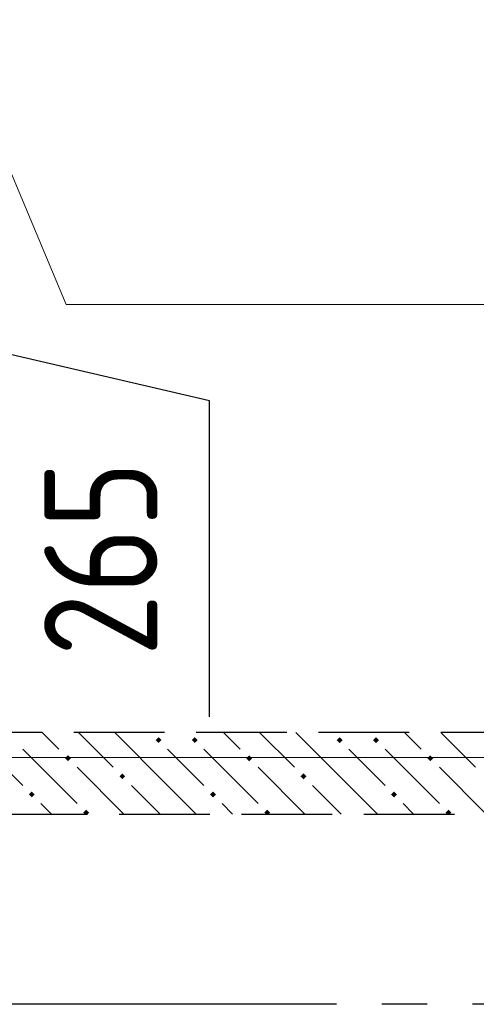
# Model space of a CAD drawing. Header units: millimetres. Extents: x 40580 to 1168286, y -220995 to 81020.
# Tile 32 of 194: x 268528 to 269537, y -110418 to -108245. Entities that reach past the tile are written whole.
import ezdxf

# ---------------------------------------------------------------- set-up
doc = ezdxf.new("R2010")
doc.units = ezdxf.units.MM
for name, pattern in [('______2', [270, 200, -70]), ('______5', [1100, 800, -100, 100, -100]), ('CENTER', [2, 1.25, -0.25, 0.25, -0.25])]:
    doc.linetypes.add(name, pattern=pattern)
doc.layers.add('ЖБ Стена верхний уровень', color=7, linetype='______2', true_color=0x656565)
doc.layers.add('ОСИ', color=7, linetype='CENTER', lineweight=15)
doc.layers.add('Позиционная метка номер позиции', color=7, linetype='Continuous', lineweight=13)
doc.layers.add('Тонкие', color=7, linetype='Continuous')
doc.styles.add('GOST 2.304-81', font='txt')
doc.dimstyles.new('СПДС', dxfattribs={"dimscale": 125, "dimtxt": 250, "dimasz": 250, "dimexe": 50, "dimexo": 10, "dimgap": 100, "dimtad": 1, "dimdec": 0, "dimtxsty": 'GOST 2.304-81', "dimblk": 'OBLIQUE', "dimcen": 250, "dimdle": 50, "dimadec": 0, "dimazin": 2, "dimtfac": 0.75, "dimtdec": 0, "dimtmove": 1, "dimatfit": 3, "dimfxl": 1, "dimtfill": 1, "dimtolj": 1, "dimarcsym": 1})

# ---------------------------------------------------------------- blocks, each defined once
blk = doc.blocks.new('_OBLIQUE')
at = {"color": 0, "linetype": 'ByBlock'}
blk.add_line((-0.5, -0.5), (0.5, 0.5), dxfattribs=at)
blk = doc.blocks.new('*D17146')
at = {"layer": 'Defpoints', "color": 0}
for p in [(267701.9, -108758.4), (268104.7, -108758.4), (267628.3, -109023.4)]:
    blk.add_point(p, dxfattribs=at)
at = {"layer": 'Тонкие', "color": 0, "lineweight": -2}
for p, q in [((268104.7, -109073.4), (268104.7, -108708.4)), ((267711.9, -108758.4), (268154.7, -108758.4)), ((268947.4, -109086.1), (268104.7, -108890.9)), ((267638.3, -109023.4), (268154.7, -109023.4)), ((268947.4, -109784), (268947.4, -109086.1))]:
    blk.add_line(p, q, dxfattribs=at)
at = {"layer": 'Тонкие', "color": 0, "lineweight": -2, "xscale": 250, "yscale": 250, "zscale": 250}
for p, rotation in [((268104.7, -108758.4), 90), ((268104.7, -109023.4), 270)]:
    blk.add_blockref('_OBLIQUE', p, dxfattribs=dict(at, rotation=rotation))
at = {"layer": 'Тонкие', "color": 0, "insert": (268707.6, -109435), "char_height": 250, "attachment_point": 5, "rotation": 90, "style": 'GOST 2.304-81', "bg_fill": 3, "box_fill_scale": 1.1, "bg_fill_color": 256, "bg_fill_true_color": 13158600, "bg_fill_transparency": 0}
blk.add_mtext('\\A1;265', dxfattribs=at)

msp = doc.modelspace()

# ---------------------------------------------------------------- hatches: boundary and pattern name
at = {"layer": 'ЖБ Стена верхний уровень', "linetype": 'Continuous', "lineweight": -3, "transparency": 33554687}
for points in [[(268828.7, -109835.3), (268835.2, -109828.8), (268841.7, -109835.3), (268835.2, -109841.8)], [(268908.7, -109835.3), (268915.2, -109828.8), (268921.7, -109835.3), (268915.2, -109841.8)], [(269228.7, -109835.3), (269235.2, -109828.8), (269241.7, -109835.3), (269235.2, -109841.8)], [(269308.7, -109835.3), (269315.2, -109828.8), (269321.7, -109835.3), (269315.2, -109841.8)], [(268628.7, -109875.3), (268635.2, -109868.8), (268641.7, -109875.3), (268635.2, -109881.8)], [(269028.7, -109875.3), (269035.2, -109868.8), (269041.7, -109875.3), (269035.2, -109881.8)], [(269428.7, -109875.3), (269435.2, -109868.8), (269441.7, -109875.3), (269435.2, -109881.8)], [(268748.7, -109915.3), (268755.2, -109908.8), (268761.7, -109915.3), (268755.2, -109921.8)], [(269148.7, -109915.3), (269155.2, -109908.8), (269161.7, -109915.3), (269155.2, -109921.8)], [(268548.7, -109955.3), (268555.2, -109948.8), (268561.7, -109955.3), (268555.2, -109961.8)], [(268948.7, -109955.3), (268955.2, -109948.8), (268961.7, -109955.3), (268955.2, -109961.8)], [(269348.7, -109955.3), (269355.2, -109948.8), (269361.7, -109955.3), (269355.2, -109961.8)], [(268668.7, -109995.3), (268675.3, -109988.8), (268681.7, -109995.3), (268678.6, -109998.4), (268671.9, -109998.4)], [(269068.7, -109995.3), (269075.3, -109988.8), (269081.7, -109995.3), (269078.6, -109998.4), (269071.9, -109998.4)], [(269468.7, -109995.3), (269475.3, -109988.8), (269481.7, -109995.3), (269478.6, -109998.4), (269471.9, -109998.4)]]:
    msp.add_hatch(color=7, dxfattribs=at).paths.add_polyline_path(points, flags=16)

# ---------------------------------------------------------------- linework, layer by layer
at = {"layer": 'ЖБ Стена верхний уровень', "color": 251, "linetype": '______2', "lineweight": -3, "true_color": 0x656565, "transparency": 33554687}
for p, q in [((271008.3, -109818.4), (268478.3, -109818.4)), ((268478.3, -109998.4), (271008.3, -109998.4))]:
    msp.add_line(p, q, dxfattribs=at)
at = {"layer": 'ЖБ Стена верхний уровень', "color": 9, "linetype": 'Continuous', "lineweight": -3, "true_color": 0xc7c7c7, "transparency": 33554687}
for p, q in [((268578.4, -109818.4), (268615.2, -109855.3)), ((268658.4, -109818.4), (268735.2, -109895.3)), ((268855.2, -109935.3), (268738.4, -109818.4)), ((268978.4, -109818.4), (269015.2, -109855.3)), ((269058.4, -109818.4), (269135.2, -109895.3)), ((269255.2, -109935.3), (269138.4, -109818.4)), ((269378.4, -109818.4), (269415.2, -109855.3)), ((269458.4, -109818.4), (269535.2, -109895.3)), ((268535.2, -109855.3), (268655.2, -109975.3)), ((268855.2, -109855.3), (268935.2, -109935.3)), ((268935.2, -109855.3), (269055.2, -109975.3)), ((269255.2, -109855.3), (269335.2, -109935.3)), ((269335.2, -109855.3), (269455.2, -109975.3)), ((268478.3, -109878.4), (268535.2, -109935.3)), ((268758.4, -109998.4), (268655.2, -109895.3)), ((269158.4, -109998.4), (269055.2, -109895.3)), ((269558.4, -109998.4), (269455.2, -109895.3)), ((268775.3, -109935.3), (268838.4, -109998.4)), ((268855.2, -109935.3), (268918.4, -109998.4)), ((269175.3, -109935.3), (269238.4, -109998.4)), ((269255.2, -109935.3), (269318.4, -109998.4)), ((268598.4, -109998.4), (268575.3, -109975.3)), ((268998.4, -109998.4), (268975.3, -109975.3)), ((269398.4, -109998.4), (269375.3, -109975.3))]:
    msp.add_line(p, q, dxfattribs=at)
at = {"layer": 'ОСИ', "color": 8, "linetype": '______5', "lineweight": -3, "transparency": 33554687}
msp.add_line((292328.3, -110418.4), (261168.3, -110418.4), dxfattribs=at)
at = {"layer": 'Позиционная метка номер позиции', "color": 7, "linetype": 'Continuous', "lineweight": 13, "transparency": 33554687}
for points in [[(268198.3, -107840.9), (268630.8, -108873.4), (272908.3, -108873.4)], [(267469.7, -109017.4), (267469.7, -109873.4), (272908.3, -109873.4)]]:
    msp.add_lwpolyline(points, dxfattribs=at)

# ---------------------------------------------------------------- next in the draw order: dimensions: what is measured, and where the dimension line sits
at = {"layer": 'Тонкие'}
dim = msp.add_linear_dim(base=(268104.7, -108758.4), p1=(267628.3, -109023.4), p2=(267701.9, -108758.4), angle=90, dimstyle='СПДС', override={"dimscale": 1}, dxfattribs=at)
dim.commit()
dim.dimension.update_dxf_attribs({"geometry": '*D17146', "text_midpoint": (268947.4, -109186.1), "dimtype": 160})

doc.saveas('drawing.dxf')
